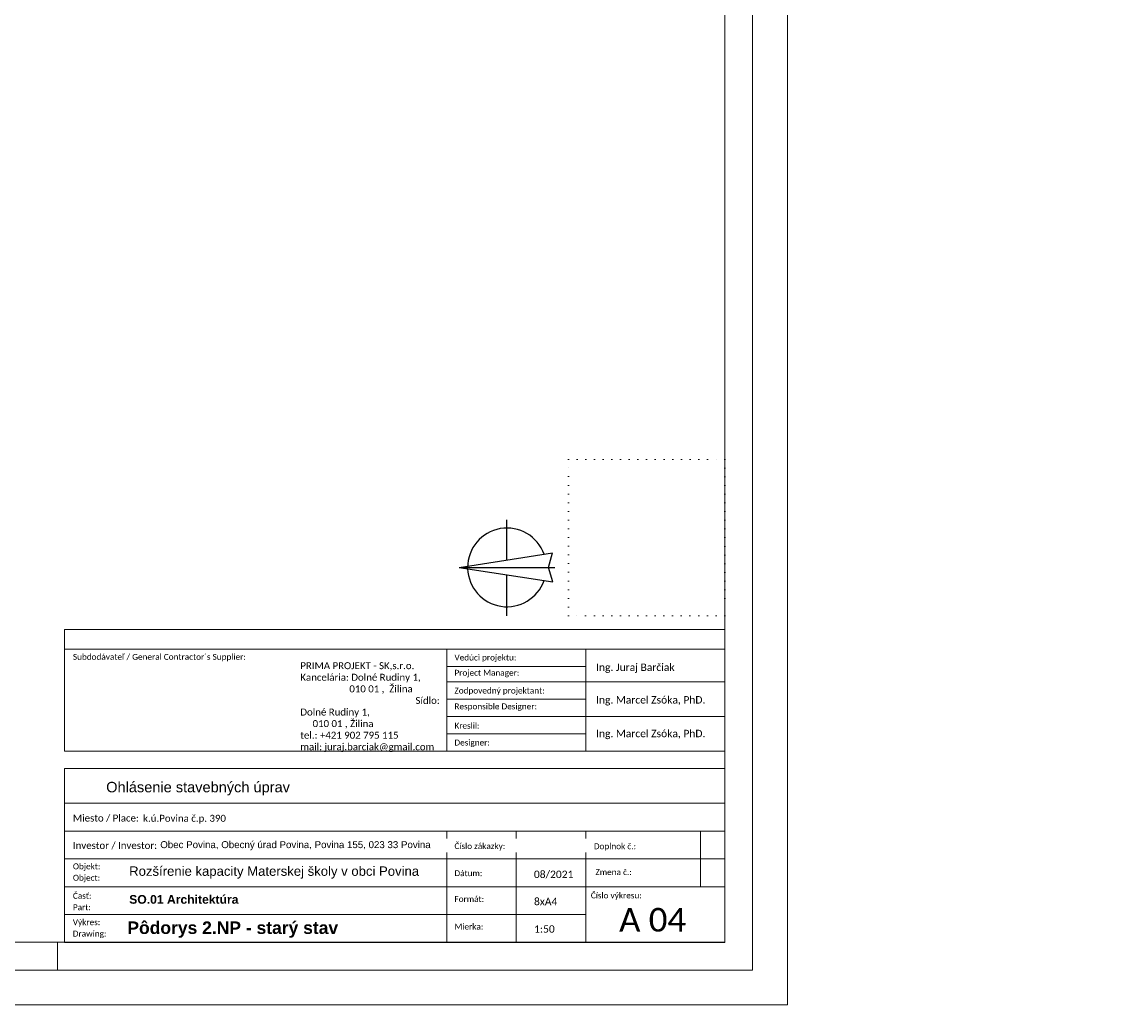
# Model space of a CAD drawing. Header units: millimetres. Extents: x -65956 to 5894746, y -14679 to 163521.
# Tile 75 of 89: x 30640 to 46522, y -14679 to -540. Entities that reach past the tile are written whole.
import ezdxf

# ---------------------------------------------------------------- set-up
doc = ezdxf.new("R2010")
doc.units = ezdxf.units.MM
doc.linetypes.add('DOT', pattern=[0.25, 0, -0.25])
doc.layers.get('0').update_dxf_attribs({"lineweight": 5})
doc.layers.add('- pomocná oramovanie', color=245, linetype='Continuous', lineweight=0, plot=False)
doc.layers.add('popis 025', color=41, linetype='Continuous', lineweight=20)
doc.layers.add('T pohľady', color=7, linetype='Continuous', lineweight=25)
doc.styles.add('Arial_B', font='arialbd.ttf', dxfattribs={"height": 2.536891})
doc.styles.add('Calibri', font='calibri.ttf', dxfattribs={"height": 1.701113})
doc.styles.add('Calibri_1', font='calibri.ttf', dxfattribs={"height": 2.126391})
doc.styles.add('Calibri_2', font='calibri.ttf', dxfattribs={"height": 6.804452})
doc.styles.add('Calibri_3', font='calibri.ttf', dxfattribs={"height": 1.871224})
doc.styles.add('Calibri_4', font='calibri.ttf', dxfattribs={"height": 2.721781})
doc.styles.add('Calibri_7', font='calibri.ttf', dxfattribs={"height": 3.5})

# ---------------------------------------------------------------- blocks, each defined once
blk = doc.blocks.new('cxyvyxcvcx')
at = {"layer": '- pomocná oramovanie'}
for points in [[(-136218, -52983), (-178218, -52983), (-178218, -23283), (-136218, -23283)], [(-137118, -52083), (-177318, -52083), (-177318, -24183), (-137118, -24183)]]:
    blk.add_lwpolyline(points, close=True, dxfattribs=at)
blk.add_line((-146718, -52083), (-146718, -52483))
blk.add_lwpolyline([(-136718, -52483), (-177718, -52483), (-177718, -23783), (-136718, -23783)], close=True)
blk = doc.blocks.new('severka')
for p, q in [((0, 841), (-253, -804)), ((0, 841), (253, -800)), ((0, 841), (0, -841)), ((-847, 0), (-129, 0)), ((129, 0), (835, 0)), ((-253, -804), (0, -728)), ((0, -728), (253, -800))]:
    blk.add_line(p, q)
for start, end in [(91.9392, 250.5597), (289.4403, 90)]:
    blk.add_arc((0, 0), 690, start, end)
blk.add_solid([(0, 841), (0, -728), (253, -800), (0, 841)])

msp = doc.modelspace()

# ---------------------------------------------------------------- linework, layer by layer
for p, q in [((31250.1, -11028.65), (31250.1, -9278.65)), ((31250.1, -13778.65), (31250.1, -11278.65))]:
    msp.add_line(p, q)
at = {"linetype": 'DOT', "ltscale": 500}
msp.add_lwpolyline([(38500.1, -6830.93), (40750.1, -6830.93), (40750.1, -9080.93), (38500.1, -9080.93)], close=True, dxfattribs=at)
at = {"layer": 'popis 025', "color": 7}
for p, q in [((40750.1, -9278.65), (31250.1, -9278.65)), ((40750.1, -11028.65), (40750.1, -9278.65)), ((40750.1, -9559.9), (31250.1, -9559.9)), ((36750.1, -11028.65), (36750.1, -9559.9)), ((38750.1, -11028.65), (38750.1, -9559.9)), ((36750.1, -9809.9), (38750.1, -9809.9)), ((36750.1, -10028.65), (40750.1, -10028.65)), ((36750.1, -10278.65), (38750.1, -10278.65)), ((36750.1, -10528.65), (40750.1, -10528.65)), ((36750.1, -10778.65), (38750.1, -10778.65)), ((40750.1, -11028.65), (31250.1, -11028.65)), ((40750.1, -11278.65), (31250.1, -11278.65)), ((40750.1, -11278.65), (40750.1, -13778.65)), ((40750.1, -11778.65), (31250.1, -11778.65)), ((40750.1, -12178.65), (31250.1, -12178.65)), ((36750.1, -13778.65), (36750.1, -12178.65)), ((37750.1, -13778.65), (37750.1, -12178.65)), ((38750.1, -12178.65), (38750.1, -13778.65)), ((40400.18, -12178.65), (40400.18, -12978.65)), ((36750.1, -12578.65), (31250.1, -12578.65)), ((36750.1, -12578.65), (40750.1, -12578.65)), ((36750.1, -12978.65), (31250.1, -12978.65)), ((36750.1, -12978.65), (40750.1, -12978.65)), ((38750.1, -13378.65), (31250.1, -13378.65)), ((40750.1, -13778.65), (31250.1, -13778.65))]:
    msp.add_line(p, q, dxfattribs=at)

# ---------------------------------------------------------------- block references
msp.add_blockref('cxyvyxcvcx', (177868.41, 38304.75))
at = {"layer": 'T pohľady', "xscale": 0.8203124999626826, "yscale": 0.8203124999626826, "zscale": 0.8203124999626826, "rotation": 89.99999999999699}
msp.add_blockref('severka', (37616.43, -8384.69), dxfattribs=at)

# ---------------------------------------------------------------- texts
at = {"layer": 'popis 025', "color": 7, "insert": (34643.79, -9748.55), "char_height": 100, "width": 2252.7419, "attachment_point": 1, "style": 'Calibri_7'}
msp.add_mtext('PRIMA PROJEKT - SK,s.r.o. Kancelária: Dolné Rudiny 1,                                   010 01 ,  Žilina                                                                  Sídlo: Dolné Rudiny 1,                                         010 01 , Žilina                                                                                                                                                                                                                                                          \\Ptel.: +421 902 795 115                                                                                                                                                                                                                                                                                                     \\Pmail: juraj.barciak@gmail.com ', dxfattribs=at)
at = {"layer": 'popis 025', "color": 7}
for s, insert, char_height, width, attachment_point, line_spacing_factor, style in [('Ing. Juraj Barčiak', (38898.45, -9767.96), 106.3196, 1968, 1, 1.156427, 'Calibri_1'), ('Ing. Marcel Zsóka, PhD.', (38898.45, -10236.71), 106.3196, 1968, 1, 1.156427, 'Calibri_1'), ('Ing. Marcel Zsóka, PhD.', (38898.45, -10721.09), 106.3196, 1659.2649, 1, 1.156427, 'Calibri_1'), ('k.ú.Povina č.p. 390', (32382.07, -11943.91), 100, 8164.1292, 1, 1.156427, 'Calibri_3'), ('{\\fArial|b0|i0|c238|p34;\\H0.90909x;\\C0;Obec Povina, Obecný úrad Povina, Povina 155, 023 33 Povina\\H1.09999x;\\C1;                                     }', (32628.4, -12323.1), 110, 8164.1292, 1, 1.156427, 'Calibri_3'), ('{\\fArial|b0|i0|c238|p34;\\C0;Rozšírenie kapacity Materskej školy v\\~obci Povina\\~}', (32181.31, -12686.34), 135, 4476.6793, 1, 1.156427, 'Calibri_4'), ('08/2021', (38004.35, -12747.18), 106.32, 690, 1, 1.156427, 'Calibri_1'), ('{\\fArial|b1|i0|c238|p34;\\C0;SO.01 Architektúra\\~}', (32181.31, -13098.22), 125, 3015.1025, 1, 1.156427, 'Calibri_4'), ('8xA4', (38005.65, -13137.95), 106.32, 679.5, 1, 1.156427, 'Calibri_1'), ('A 04', (39712.09, -13283.36), 340.223, 1856.2054, 2, 1.156427, 'Calibri_2'), ('Pôdorys 2.NP - starý stav', (32155.17, -13477.93), 180, 3413.3739, 1, 0.938532, 'Arial_B'), ('1:50', (38007.41, -13532.79), 106.32, 679.5, 1, 1.156427, 'Calibri_1')]:
    msp.add_mtext(s, dxfattribs=dict(at, insert=insert, char_height=char_height, width=width, attachment_point=attachment_point, line_spacing_factor=line_spacing_factor, style=style))

# ---------------------------------------------------------------- next in the draw order: texts
at = {"layer": 'popis 025', "color": 7, "attachment_point": 1, "line_spacing_factor": 1.156427, "style": 'Calibri', "bg_fill": 3, "box_fill_scale": 1.25, "bg_fill_color": 0, "bg_fill_transparency": 0}
for s, insert, char_height, width in [('Subdodávateľ / General Contractor´s Supplier:', (31371.42, -9629.26), 85.0556, 2934), ('Vedúci projektu:\\P', (36861.05, -9638.63), 85.0556, 1080), ('Project Manager:', (36861.05, -9857.94), 85.0556, 1132.8), ('Zodpovedný projektant:\\P', (36861.05, -10114.25), 85.0556, 1574.4), ('Responsible Designer:', (36861.05, -10342.02), 85.0556, 1438.8), ('Kreslil:', (36861.05, -10619.44), 85.056, 438), ('Designer:', (36861.05, -10861.83), 85.056, 618), ('Miesto / Place:', (31371.42, -11940.71), 100, 968.2324), ('Číslo zákazky:', (36861.05, -12350.86), 85.0556, 741.7038), ('Doplnok č.:', (38866.94, -12353.9), 85.0556, 735.6), ('Objekt:\\PObject:', (31371.42, -12643), 85.056, 480), ('Dátum:', (36861.05, -12741.13), 85.056, 484.8), ('Zmena č.:', (38889.53, -12725.51), 85.056, 633.6), ('Časť:\\PPart:', (31371.42, -13066.76), 85.056, 322.8), ('Formát:', (36861.05, -13112.49), 85.056, 518.4), ('Číslo výkresu:', (38823.13, -13061.05), 85.0556, 889.2), ('Výkres:\\PDrawing:', (31369.85, -13446.47), 85.056, 586.8), ('Mierka:', (36861.05, -13509.16), 85.056, 505.2)]:
    msp.add_mtext(s, dxfattribs=dict(at, insert=insert, char_height=char_height, width=width))
at = {"layer": 'popis 025', "color": 7, "insert": (31371.42, -12334.64), "char_height": 100, "width": 8164.1292, "attachment_point": 1, "line_spacing_factor": 1.156427, "style": 'Calibri_3', "bg_fill": 2}
msp.add_mtext('Investor / Investor:', dxfattribs=at)

# ---------------------------------------------------------------- next in the draw order: texts
at = {"layer": 'popis 025', "color": 7, "char_height": 150, "width": 9500, "attachment_point": 1, "line_spacing_factor": 1.156427, "style": 'Calibri_4'}
for insert in [(-34356.01, -11469.91), (31250.1, -11469.91)]:
    msp.add_mtext('\\pi600;{\\fArial|b0|i0|c238|p34;Ohlásenie stavebných úprav}', dxfattribs=dict(at, insert=insert))

doc.saveas('drawing.dxf')
